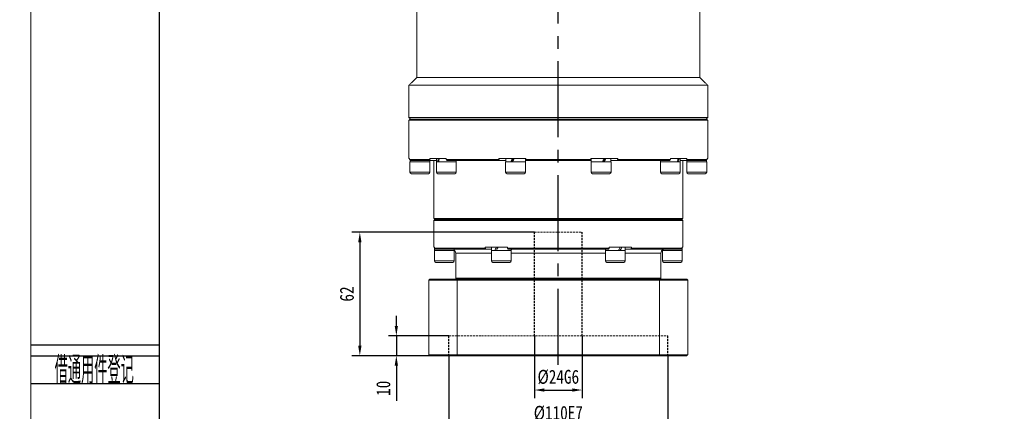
# Model space of a CAD drawing. Header units: millimetres. Extents: x 1952 to 3059, y -34 to 733.
# Tile 2 of 9: x 1952 to 2447, y 227 to 423. Entities that reach past the tile are written whole.
import ezdxf
from ezdxf.enums import TextEntityAlignment as Align

# ---------------------------------------------------------------- set-up
doc = ezdxf.new("R2010")
doc.units = ezdxf.units.MM
doc.header["$LTSCALE"] = 2
doc.header["$PDSIZE"] = -1
doc.linetypes.add('CENTER2', pattern=[28.575, 19.05, -3.175, 3.175, -3.175])
doc.linetypes.add('DASHED', pattern=[0.75, 0.5, -0.25])
doc.layers.get('0').update_dxf_attribs({"lineweight": 18})
doc.layers.get('Defpoints').update_dxf_attribs({"lineweight": 18})
for name, color, linetype in [('2细线层', 4, 'Continuous'), ('3中心线层', 1, 'CENTER2'), ('6文字层', 3, 'Continuous')]:
    doc.layers.add(name, color=color, linetype=linetype)
doc.layers.add('图框_外框线', color=7, linetype='Continuous', lineweight=18)
doc.styles.add('PC_TEXTSTYLE', font='ISOCP.SHX', dxfattribs={"width": 0.707, "bigfont": 'GBCBIG.SHX'})
doc.styles.add('TH_GBDIM', font='SimSun.ttf', dxfattribs={"width": 0.8})
doc.dimstyles.new('TH_GBDIM', dxfattribs={"dimscale": 2, "dimtxt": 3.5, "dimasz": 2.5, "dimexe": 2, "dimexo": 0, "dimgap": 1.5, "dimtad": 1, "dimdec": 1, "dimdsep": 46, "dimtxsty": 'TH_GBDIM', "dimcen": 2.5, "dimdle": 5, "dimclrd": 4, "dimclre": 4, "dimclrt": 3, "dimadec": 0, "dimazin": 2, "dimtfac": 0.714286, "dimtdec": 1, "dimtmove": 0, "dimatfit": 3, "dimfxl": 0, "dimtolj": 1, "dimarcsym": 0})

# ---------------------------------------------------------------- blocks, each defined once
blk = doc.blocks.new('*D34')
at = {"color": 4, "lineweight": -2, "transparency": 16777216}
for p, q in [((2167.82, 254.49), (2167.82, 215.16)), ((2277.82, 254.49), (2277.82, 215.16)), ((2172.82, 219.16), (2272.82, 219.16))]:
    blk.add_line(p, q, dxfattribs=at)
at = {"color": 4, "transparency": 16777216}
for points in [[(2172.82, 219.99), (2172.82, 218.32), (2167.82, 219.16)], [(2272.82, 219.99), (2272.82, 218.32), (2277.82, 219.16)]]:
    blk.add_solid(points, dxfattribs=at)
at = {"layer": 'Defpoints', "color": 0, "transparency": 16777216}
for p in [(2167.82, 254.49), (2277.82, 254.49), (2277.82, 219.16)]:
    blk.add_point(p, dxfattribs=at)
at = {"color": 3, "transparency": 16777216, "insert": (2222.82, 225.66), "char_height": 7, "attachment_point": 5, "style": 'TH_GBDIM'}
blk.add_mtext('\\A1;%%C110E7', dxfattribs=at)
blk = doc.blocks.new('*D35')
at = {"color": 4, "lineweight": -2, "transparency": 16777216}
for p, q in [((2210.82, 264.49), (2210.82, 233.27)), ((2234.82, 264.49), (2234.82, 233.27)), ((2215.82, 237.27), (2229.82, 237.27))]:
    blk.add_line(p, q, dxfattribs=at)
at = {"color": 4, "transparency": 16777216}
for points in [[(2215.82, 238.1), (2215.82, 236.44), (2210.82, 237.27)], [(2229.82, 238.1), (2229.82, 236.44), (2234.82, 237.27)]]:
    blk.add_solid(points, dxfattribs=at)
at = {"layer": 'Defpoints', "color": 0, "transparency": 16777216}
for p in [(2210.82, 264.49), (2234.82, 264.49), (2234.82, 237.27)]:
    blk.add_point(p, dxfattribs=at)
at = {"color": 3, "transparency": 16777216, "insert": (2222.82, 243.77), "char_height": 7, "attachment_point": 5, "style": 'TH_GBDIM'}
blk.add_mtext('\\A1;%%C24G6', dxfattribs=at)
blk = doc.blocks.new('*D36')
at = {"color": 4, "lineweight": -2, "transparency": 16777216}
for p, q in [((2141.47, 269.49), (2141.47, 274.49)), ((2167.82, 264.49), (2137.47, 264.49)), ((2141.47, 264.49), (2141.47, 254.49)), ((2158.32, 254.49), (2137.47, 254.49)), ((2141.47, 249.49), (2141.47, 231.8))]:
    blk.add_line(p, q, dxfattribs=at)
at = {"color": 4, "transparency": 16777216}
for points in [[(2140.64, 269.49), (2142.3, 269.49), (2141.47, 264.49)], [(2140.64, 249.49), (2142.3, 249.49), (2141.47, 254.49)]]:
    blk.add_solid(points, dxfattribs=at)
at = {"layer": 'Defpoints', "color": 0, "transparency": 16777216}
for p in [(2167.82, 264.49), (2141.47, 254.49), (2158.32, 254.49)]:
    blk.add_point(p, dxfattribs=at)
at = {"color": 3, "transparency": 16777216, "insert": (2134.97, 238.14), "char_height": 7, "attachment_point": 5, "rotation": 90, "style": 'TH_GBDIM'}
blk.add_mtext('\\A1;10', dxfattribs=at)
blk = doc.blocks.new('*D37')
at = {"color": 4, "lineweight": -2, "transparency": 16777216}
for p, q in [((2210.82, 316.49), (2119.14, 316.49)), ((2123.14, 311.49), (2123.14, 259.49)), ((2158.32, 254.49), (2119.14, 254.49))]:
    blk.add_line(p, q, dxfattribs=at)
at = {"color": 4, "transparency": 16777216}
for points in [[(2122.31, 311.49), (2123.98, 311.49), (2123.14, 316.49)], [(2122.31, 259.49), (2123.98, 259.49), (2123.14, 254.49)]]:
    blk.add_solid(points, dxfattribs=at)
at = {"layer": 'Defpoints', "color": 0, "transparency": 16777216}
for p in [(2210.82, 316.49), (2123.14, 254.49), (2158.32, 254.49)]:
    blk.add_point(p, dxfattribs=at)
at = {"color": 3, "transparency": 16777216, "insert": (2116.64, 285.49), "char_height": 7, "attachment_point": 5, "rotation": 90, "style": 'TH_GBDIM'}
blk.add_mtext('\\A1;62', dxfattribs=at)

msp = doc.modelspace()

# ---------------------------------------------------------------- linework, layer by layer
at = {"color": 7, "linetype": 'Continuous', "lineweight": 15}
for p, q in [((2293.8209, 394.2909), (2151.8209, 394.2909)), ((2297.8209, 390.2909), (2147.8209, 390.2909)), ((2297.8209, 374.0909), (2147.8209, 374.0909)), ((2147.8209, 372.7909), (2222.8209, 372.7909)), ((2222.8209, 373.2909), (2148.3209, 373.2909)), ((2297.3209, 373.2909), (2222.8209, 373.2909)), ((2222.8209, 372.7909), (2297.8209, 372.7909)), ((2147.8209, 353.4909), (2148.1557, 353.4909)), ((2148.1557, 352.9909), (2148.1557, 353.4909)), ((2158.2551, 352.9909), (2148.1557, 352.9909)), ((2153.3209, 351.8909), (2148.3209, 351.8909)), ((2148.6455, 352.4909), (2158.7285, 352.4909)), ((2158.3209, 351.8909), (2153.3209, 351.8909)), ((2158.2551, 353.4909), (2158.2551, 352.9909)), ((2158.2551, 353.4909), (2166.5758, 353.4909)), ((2161.6543, 352.4909), (2158.7285, 352.4909)), ((2169.5332, 351.8909), (2161.5943, 351.8909)), ((2166.5758, 352.9909), (2166.5758, 353.4909)), ((2193.0165, 352.9909), (2166.5758, 352.9909)), ((2166.895, 352.4909), (2193.2927, 352.4909)), ((2171.5943, 351.8909), (2169.5332, 351.8909)), ((2193.0165, 353.4909), (2193.0165, 352.9909)), ((2193.0165, 353.4909), (2206.4797, 353.4909)), ((2196.4043, 352.4909), (2193.2927, 352.4909)), ((2206.0995, 351.8909), (2196.3443, 351.8909)), ((2206.3443, 351.8909), (2206.0995, 351.8909)), ((2206.5089, 352.4909), (2206.2843, 352.4909)), ((2206.4797, 352.9909), (2206.4797, 353.4909)), ((2239.1622, 352.9909), (2206.4797, 352.9909)), ((2206.5063, 352.4909), (2239.1356, 352.4909)), ((2239.3576, 352.4909), (2239.0421, 352.4909)), ((2239.1622, 353.4909), (2239.1622, 352.9909)), ((2239.1622, 353.4909), (2252.6254, 353.4909)), ((2249.2976, 351.8909), (2239.2976, 351.8909)), ((2252.3492, 352.4909), (2249.2376, 352.4909)), ((2252.3492, 352.4909), (2278.7469, 352.4909)), ((2252.6254, 352.9909), (2252.6254, 353.4909)), ((2279.066, 352.9909), (2252.6254, 352.9909)), ((2284.0476, 351.8909), (2274.0476, 351.8909)), ((2279.066, 353.4909), (2279.066, 352.9909)), ((2279.066, 353.4909), (2287.3868, 353.4909)), ((2286.9133, 352.4909), (2283.9876, 352.4909)), ((2286.9133, 352.4909), (2296.9964, 352.4909)), ((2297.3209, 351.8909), (2287.3209, 351.8909)), ((2287.3868, 352.9909), (2287.3868, 353.4909)), ((2297.4862, 352.9909), (2287.3868, 352.9909)), ((2297.4862, 353.4909), (2297.4862, 352.9909)), ((2297.4862, 353.4909), (2297.8209, 353.4909)), ((2153.3209, 346.6409), (2148.3209, 346.6409)), ((2158.3209, 346.6409), (2153.3209, 346.6409)), ((2169.5332, 346.6409), (2161.5943, 346.6409)), ((2171.5943, 346.6409), (2169.5332, 346.6409)), ((2206.0995, 346.6409), (2196.3443, 346.6409)), ((2206.3443, 346.6409), (2206.0995, 346.6409)), ((2249.2976, 346.6409), (2239.2976, 346.6409)), ((2284.0476, 346.6409), (2274.0476, 346.6409)), ((2297.3209, 346.6409), (2287.3209, 346.6409)), ((2149.0709, 345.8909), (2153.3209, 345.8909)), ((2153.3209, 345.8909), (2157.5709, 345.8909)), ((2162.3443, 345.8909), (2169.0923, 345.8909)), ((2169.0923, 345.8909), (2170.8443, 345.8909)), ((2197.0943, 345.8909), (2205.3863, 345.8909)), ((2205.3863, 345.8909), (2205.5943, 345.8909)), ((2240.0476, 345.8909), (2248.5476, 345.8909)), ((2274.7976, 345.8909), (2283.2976, 345.8909)), ((2288.0709, 345.8909), (2296.5709, 345.8909)), ((2285.3209, 323.4909), (2160.3209, 323.4909)), ((2160.3209, 322.4909), (2222.8209, 322.4909)), ((2222.8209, 322.9909), (2160.8209, 322.9909)), ((2160.8209, 322.9909), (2284.8209, 322.9909)), ((2284.8209, 322.9909), (2222.8209, 322.9909)), ((2222.8209, 322.4909), (2285.3209, 322.4909)), ((2160.3209, 308.9909), (2160.6548, 308.9909)), ((2165.5709, 307.3909), (2160.5709, 307.3909)), ((2160.6548, 308.4909), (2160.6548, 308.9909)), ((2186.1506, 308.4909), (2160.6548, 308.4909)), ((2161.1485, 307.9909), (2186.4728, 307.9909)), ((2170.5709, 307.3909), (2165.5709, 307.3909)), ((2186.1506, 308.9909), (2186.1506, 308.4909)), ((2186.1506, 308.9909), (2197.3252, 308.9909)), ((2186.4728, 307.9909), (2189.2559, 307.9909)), ((2198.5261, 307.3909), (2189.1959, 307.3909)), ((2197.3252, 308.4909), (2197.3252, 308.9909)), ((2248.3167, 308.4909), (2197.3252, 308.4909)), ((2197.4967, 307.9909), (2248.1452, 307.9909)), ((2199.1959, 307.3909), (2198.5261, 307.3909)), ((2199.5077, 307.9909), (2199.6959, 307.9909)), ((2245.9459, 307.9909), (2246.1342, 307.9909)), ((2256.4459, 307.3909), (2246.4459, 307.3909)), ((2248.3167, 308.9909), (2248.3167, 308.4909)), ((2248.3167, 308.9909), (2259.4913, 308.9909)), ((2256.3859, 307.9909), (2259.1691, 307.9909)), ((2259.1691, 307.9909), (2284.4934, 307.9909)), ((2259.4913, 308.4909), (2259.4913, 308.9909)), ((2284.9871, 308.4909), (2259.4913, 308.4909)), ((2285.0709, 307.3909), (2275.0709, 307.3909)), ((2284.9871, 308.9909), (2284.9871, 308.4909)), ((2284.9871, 308.9909), (2285.3209, 308.9909)), ((2165.5709, 302.1409), (2160.5709, 302.1409)), ((2170.5709, 302.1409), (2165.5709, 302.1409)), ((2171.3209, 305.9909), (2189.1959, 305.9909)), ((2198.5261, 302.1409), (2189.1959, 302.1409)), ((2199.1959, 302.1409), (2198.5261, 302.1409)), ((2199.1959, 305.9909), (2246.4459, 305.9909)), ((2256.4459, 302.1409), (2246.4459, 302.1409)), ((2256.4459, 305.9909), (2274.3209, 305.9909)), ((2285.0709, 302.1409), (2275.0709, 302.1409)), ((2161.3209, 301.3909), (2165.5709, 301.3909)), ((2165.5709, 301.3909), (2169.8209, 301.3909)), ((2189.9459, 301.3909), (2197.8766, 301.3909)), ((2197.8766, 301.3909), (2198.4459, 301.3909)), ((2247.1959, 301.3909), (2255.6959, 301.3909)), ((2275.8209, 301.3909), (2284.3209, 301.3909)), ((2157.8209, 292.4909), (2172.0149, 292.4909)), ((2157.8209, 292.4909), (2157.8209, 254.9909)), ((2172.1875, 292.9909), (2158.3209, 292.9909)), ((2274.3209, 293.4909), (2171.3209, 293.4909)), ((2172.0149, 292.4909), (2273.6269, 292.4909)), ((2172.0149, 254.9909), (2172.0149, 292.4909)), ((2273.4544, 292.9909), (2172.1875, 292.9909)), ((2287.3209, 292.9909), (2273.4544, 292.9909)), ((2273.6269, 292.4909), (2287.8209, 292.4909)), ((2273.6269, 292.4909), (2273.6269, 254.9909)), ((2287.8209, 254.9909), (2287.8209, 292.4909)), ((2172.0149, 254.9909), (2157.8209, 254.9909)), ((2158.3209, 254.4909), (2172.1875, 254.4909)), ((2273.6269, 254.9909), (2172.0149, 254.9909)), ((2172.1875, 254.4909), (2273.4544, 254.4909)), ((2273.4544, 254.4909), (2287.3209, 254.4909)), ((2287.8209, 254.9909), (2273.6269, 254.9909))]:
    msp.add_line(p, q, dxfattribs=at)
at = {"color": 6, "linetype": 'DASHED', "lineweight": 15}
for p, q in [((2210.8209, 316.4909), (2234.8209, 316.4909)), ((2167.8209, 264.4909), (2277.8209, 264.4909))]:
    msp.add_line(p, q, dxfattribs=at)
at = {"color": 7, "linetype": 'Continuous', "lineweight": 15}
for centre, radius, start, end in [((2149.0709, 346.6409), 0.75, 180, 270), ((2157.5709, 346.6409), 0.75, 270, 0), ((2162.3443, 346.6409), 0.75, 180, 270), ((2170.8443, 346.6409), 0.75, 270, 0), ((2197.0943, 346.6409), 0.75, 180, 270), ((2205.5943, 346.6409), 0.75, 270, 0), ((2240.0476, 346.6409), 0.75, 180, 270), ((2248.5476, 346.6409), 0.75, 270, 0), ((2274.7976, 346.6409), 0.75, 180, 270), ((2283.2976, 346.6409), 0.75, 270, 0), ((2288.0709, 346.6409), 0.75, 180, 270), ((2296.5709, 346.6409), 0.75, 270, 0), ((2169.3209, 305.9909), 2, 0, 30.168127), ((2276.3209, 305.9909), 2, 149.815081, 180), ((2161.3209, 302.1409), 0.75, 180, 270), ((2169.8209, 302.1409), 0.75, 270, 0), ((2189.9459, 302.1409), 0.75, 180, 270), ((2198.4459, 302.1409), 0.75, 270, 0), ((2247.1959, 302.1409), 0.75, 180, 270), ((2255.6959, 302.1409), 0.75, 270, 0), ((2275.8209, 302.1409), 0.75, 180, 270), ((2284.3209, 302.1409), 0.75, 270, 0)]:
    msp.add_arc(centre, radius, start, end, dxfattribs=at)
at = {"color": 7, "linetype": 'Continuous', "lineweight": 15, "extrusion": (0, 0, -1)}
for centre, major_axis, ratio, start_param, end_param in [((2153.3209, 351.8909), (0, 8.5563), 0.57735027, 4.71238898, 4.80929154), ((2166.5943, 353.4909), (3.5375, 8.4332), 0.40888173, 4.35442493, 4.54252828), ((2166.5943, 351.8909), (3.5375, 8.4332), 0.40888173, 4.54252828, 4.73063163), ((2201.3443, 353.4909), (4.8012, 8.5313), 0.13629391, 4.44773239, 4.63583574), ((2201.3443, 353.4909), (3.2462, 5.7681), 0.13629391, 4.35560751, 4.63583574), ((2201.3443, 351.8909), (4.8012, 8.5313), 0.13629391, 4.63583574, 4.82393909), ((2244.2976, 353.4909), (4.8012, 8.5313), 0.13629391, 1.49424309, 1.68234644), ((2244.2976, 351.8909), (3.2462, 5.7681), 0.13629391, 1.21401486, 1.49424309), ((2244.2976, 351.8909), (4.8012, 8.5313), 0.13629391, 1.30613974, 1.49424309), ((2279.0476, 353.4909), (3.5375, 8.4332), 0.40888173, 1.40093562, 1.58903897), ((2279.0476, 351.8909), (3.5375, 8.4332), 0.40888173, 1.21283227, 1.40093562), ((2292.3209, 353.4909), (0, 8.5563), 0.57735027, 1.6616615, 1.75889968), ((2292.3209, 351.8909), (0, 8.5563), 0.57735027, 1.47389377, 1.57079633), ((2165.5709, 308.9909), (0, 8.5563), 0.57735027, 4.6187542, 4.71238898), ((2165.5709, 307.3909), (0, 8.5563), 0.57735027, 4.71238898, 4.83764506), ((2194.1959, 308.9909), (4.5456, 8.4935), 0.22773508, 4.40300369, 4.59110704), ((2194.1959, 307.3909), (4.5456, 8.4935), 0.22773508, 4.59110704, 4.77921039), ((2194.1959, 308.9909), (3.0733, 5.7426), 0.22773508, 4.45237496, 4.59110704), ((2251.4459, 308.9909), (4.5456, 8.4935), 0.22773508, 1.44951439, 1.63761774), ((2251.4459, 307.3909), (3.0733, 5.7426), 0.22773508, 1.31078231, 1.44951439), ((2251.4459, 307.3909), (4.5456, 8.4935), 0.22773508, 1.26141104, 1.44951439), ((2280.0709, 308.9909), (0, 8.5563), 0.57735027, 1.57079633, 1.75889968), ((2280.0709, 307.3909), (0, 8.5563), 0.57735027, 1.47716154, 1.57079633)]:
    msp.add_ellipse(centre, major_axis=major_axis, ratio=ratio, start_param=start_param, end_param=end_param, dxfattribs=at)
at = {"color": 7, "linetype": 'Continuous', "lineweight": 15}
for points in [[(2151.8209, 394.2909), (2151.8209, 434.4909)], [(2293.8209, 434.4909), (2293.8209, 394.2909)], [(2147.8209, 390.2909), (2151.8209, 394.2909)], [(2293.8209, 394.2909), (2297.8209, 390.2909)], [(2147.8209, 374.0909), (2147.8209, 390.2909)], [(2297.8209, 390.2909), (2297.8209, 374.0909)], [(2148.6209, 373.2909), (2147.8209, 374.0909)], [(2147.8209, 372.7909), (2148.3209, 373.2909)], [(2147.8209, 353.4909), (2147.8209, 372.7909)], [(2297.8209, 374.0909), (2297.0209, 373.2909)], [(2297.3209, 373.2909), (2297.8209, 372.7909)], [(2297.8209, 372.7909), (2297.8209, 353.4909)], [(2148.1557, 352.9909), (2148.6455, 352.4909)], [(2148.3209, 346.6409), (2148.3209, 351.8909)], [(2158.7285, 352.4909), (2158.2551, 352.9909)], [(2158.2609, 352.4909), (2158.2609, 351.8909)], [(2158.3209, 351.8909), (2158.3209, 346.6409)], [(2160.3209, 323.4909), (2160.3209, 352.4909)], [(2161.5943, 346.6409), (2161.5943, 351.8909)], [(2161.6543, 351.8909), (2161.6543, 353.4909)], [(2166.5758, 352.9909), (2166.895, 352.4909)], [(2171.5343, 352.4909), (2171.5343, 351.8909)], [(2171.5943, 351.8909), (2171.5943, 346.6409)], [(2193.2927, 352.4909), (2193.0165, 352.9909)], [(2196.3443, 346.6409), (2196.3443, 351.8909)], [(2196.4043, 351.8909), (2196.4043, 353.4909)], [(2206.2843, 353.4909), (2206.2843, 351.8909)], [(2206.3443, 351.8909), (2206.3443, 346.6409)], [(2206.4797, 352.9909), (2206.5063, 352.4909)], [(2239.1356, 352.4909), (2239.1622, 352.9909)], [(2239.2976, 346.6409), (2239.2976, 351.8909)], [(2239.3576, 351.8909), (2239.3576, 353.4909)], [(2249.2376, 353.4909), (2249.2376, 351.8909)], [(2249.2976, 351.8909), (2249.2976, 346.6409)], [(2252.6254, 352.9909), (2252.3492, 352.4909)], [(2274.0476, 346.6409), (2274.0476, 351.8909)], [(2274.1076, 351.8909), (2274.1076, 352.4909)], [(2278.7469, 352.4909), (2279.066, 352.9909)], [(2283.9876, 353.4909), (2283.9876, 351.8909)], [(2284.0476, 351.8909), (2284.0476, 346.6409)], [(2285.3209, 352.4909), (2285.3209, 323.4909)], [(2287.3868, 352.9909), (2286.9133, 352.4909)], [(2287.3209, 346.6409), (2287.3209, 351.8909)], [(2287.3809, 351.8909), (2287.3809, 352.4909)], [(2296.9964, 352.4909), (2297.4862, 352.9909)], [(2297.3209, 351.8909), (2297.3209, 346.6409)], [(2160.8209, 322.9909), (2160.3209, 323.4909)], [(2160.3209, 322.4909), (2160.8209, 322.9909)], [(2160.3209, 308.9909), (2160.3209, 322.4909)], [(2285.3209, 323.4909), (2284.8209, 322.9909)], [(2284.8209, 322.9909), (2285.3209, 322.4909)], [(2285.3209, 322.4909), (2285.3209, 308.9909)], [(2160.5709, 302.1409), (2160.5709, 307.3909)], [(2160.6548, 308.4909), (2161.1485, 307.9909)], [(2170.5109, 307.6159), (2170.5109, 307.3909)], [(2170.5709, 307.3909), (2170.5709, 302.1409)], [(2186.4728, 307.9909), (2186.1506, 308.4909)], [(2189.1959, 302.1409), (2189.1959, 307.3909)], [(2189.2559, 307.3909), (2189.2559, 308.9909)], [(2197.3252, 308.4909), (2197.4967, 307.9909)], [(2199.1359, 307.9909), (2199.1359, 307.3909)], [(2199.1959, 307.3909), (2199.1959, 302.1409)], [(2246.4459, 302.1409), (2246.4459, 307.3909)], [(2246.5059, 307.3909), (2246.5059, 307.9909)], [(2248.1452, 307.9909), (2248.3167, 308.4909)], [(2256.3859, 308.9909), (2256.3859, 307.3909)], [(2256.4459, 307.3909), (2256.4459, 302.1409)], [(2259.4913, 308.4909), (2259.1691, 307.9909)], [(2275.0709, 302.1409), (2275.0709, 307.3909)], [(2275.1309, 307.3909), (2275.1309, 307.5833)], [(2284.4934, 307.9909), (2284.9871, 308.4909)], [(2285.0709, 307.3909), (2285.0709, 302.1409)], [(2171.3209, 293.4909), (2171.3209, 305.9909)], [(2274.3209, 305.9909), (2274.3209, 293.4909)], [(2157.8209, 292.4909), (2158.3209, 292.9909)], [(2171.8209, 292.9909), (2171.3209, 293.4909)], [(2172.1875, 292.9909), (2172.0149, 292.4909)], [(2273.6269, 292.4909), (2273.4544, 292.9909)], [(2274.3209, 293.4909), (2273.8209, 292.9909)], [(2287.3209, 292.9909), (2287.8209, 292.4909)], [(2158.3209, 254.4909), (2157.8209, 254.9909)], [(2172.0149, 254.9909), (2172.1875, 254.4909)], [(2273.4544, 254.4909), (2273.6269, 254.9909)], [(2287.8209, 254.9909), (2287.3209, 254.4909)]]:
    msp.add_open_spline(points, degree=1, dxfattribs=at)
for points, knots in [([(2171.0507, 306.9977), (2171.048, 307.0055), (2171.0392, 307.0311), (2170.6681, 307.5907), (2170.0608, 307.9441), (2169.596, 307.9804), (2169.4623, 307.9909)], [0, 0, 0, 0, 0.32654947, 1.06553418, 1.70840618, 1.96782125, 1.96782125, 1.96782125, 1.96782125]), ([(2199.1359, 307.8492), (2199.172, 307.8701), (2199.355, 307.9764), (2199.4397, 307.9844), (2199.5077, 307.9909)], [0, 0, 0, 0, 0.079113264, 0.401629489, 0.401629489, 0.401629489, 0.401629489]), ([(2246.1342, 307.9909), (2246.2202, 307.9791), (2246.3093, 307.967), (2246.4992, 307.858), (2246.5059, 307.8542)], [0, 0, 0, 0, 0.384534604, 0.398698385, 0.398698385, 0.398698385, 0.398698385]), ([(2276.1796, 307.9909), (2275.9955, 307.9719), (2275.4512, 307.9158), (2274.9617, 307.5271), (2274.6784, 307.1677), (2274.562, 306.9429), (2274.5852, 306.9865), (2274.5912, 306.9977)], [0, 0, 0, 0, 0.37125494, 1.09791508, 1.4836288, 1.88045901, 2.01790222, 2.01790222, 2.01790222, 2.01790222])]:
    msp.add_open_spline(points, degree=3, knots=knots, dxfattribs=at)
at = {"layer": '2细线层'}
for p, q in [((1957.8377, 259.9402), (2022.4033, 259.9402)), ((1957.8377, 254.4245), (2022.4033, 254.4245)), ((1957.8377, 240.6353), (2022.4033, 240.6353))]:
    msp.add_line(p, q, dxfattribs=at)
at = {"layer": '3中心线层'}
msp.add_line((2222.8209, 249.9421), (2222.8209, 445.9909), dxfattribs=at)
at = {"layer": '3中心线层', "color": 6, "linetype": 'DASHED'}
for p, q in [((2210.8209, 264.4909), (2210.8209, 316.4909)), ((2234.8209, 264.4909), (2234.8209, 316.4909)), ((2167.8209, 254.4909), (2167.8209, 264.4909)), ((2277.8209, 254.4909), (2277.8209, 264.4909))]:
    msp.add_line(p, q, dxfattribs=at)
at = {"layer": '图框_外框线', "color": 3}
msp.add_lwpolyline([(1957.8436, -34.272), (3042.4473, -34.272), (3042.4473, 732.6977), (1957.8436, 732.6977)], close=True, dxfattribs=at)
at = {"layer": '图框_外框线', "color": 3, "lineweight": 25}
msp.add_lwpolyline([(2022.4033, -21.3601), (3029.5354, -21.3601), (3029.5354, 719.7858), (2022.4033, 719.7858)], close=True, dxfattribs=at)

# ---------------------------------------------------------------- texts
at = {"layer": '6文字层', "color": 3, "style": 'PC_TEXTSTYLE', "width": 0.667}
msp.add_text('借通用件登记', height=13.78923, dxfattribs=at).set_placement((1989.7704, 247.8955), align=Align.MIDDLE)

# ---------------------------------------------------------------- dimensions: what is measured, and where the dimension line sits
for base, p1, picture, middle in [((2123.1435, 254.4909), (2210.8209, 316.4909), '*D37', (2116.6435, 285.4909)), ((2141.4685, 254.4909), (2167.8209, 264.4909), '*D36', (2134.9685, 238.1434))]:
    dim = msp.add_linear_dim(base=base, p1=p1, p2=(2158.3209, 254.4909), angle=90, dimstyle='TH_GBDIM', override={"dimsah": 1, "dimtzin": 0})
    dim.commit()
    dim.dimension.update_dxf_attribs({"geometry": picture, "text_midpoint": middle})
dim = msp.add_linear_dim(base=(2234.8209, 237.2702), p1=(2210.8209, 264.4909), p2=(2234.8209, 264.4909), text='%%C<>G6', dimstyle='TH_GBDIM', override={"dimsah": 1, "dimtzin": 0})
dim.commit()
dim.dimension.update_dxf_attribs({"geometry": '*D35', "text_midpoint": (2222.8209, 237.2702), "dimtype": 160})
dim = msp.add_linear_dim(base=(2277.8209, 219.1564), p1=(2167.8209, 254.4909), p2=(2277.8209, 254.4909), text='%%C<>E7', dimstyle='TH_GBDIM', override={"dimsah": 1, "dimtzin": 0})
dim.commit()
dim.dimension.update_dxf_attribs({"geometry": '*D34', "text_midpoint": (2222.8209, 225.6564)})

doc.saveas('drawing.dxf')
